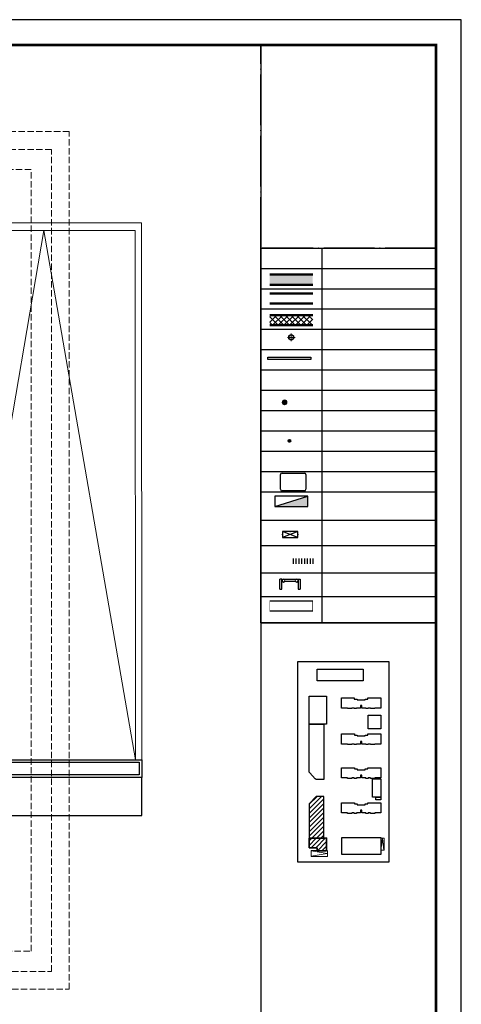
# Model space of a CAD drawing. Extents: x 447288 to 563800, y -194684 to 241749.
# Tile 81 of 91: x 546402 to 563800, y 66621 to 105424. Entities that reach past the tile are written whole.
import ezdxf

# ---------------------------------------------------------------- set-up
doc = ezdxf.new("R2010")
doc.units = 0
doc.header["$LTSCALE"] = 1000
for name, pattern in [('DOTE', [2.42, 2, -0.2, 0.02, -0.2]), ('PHANTOM2', [31.75, 15.875, -3.175, 3.175, -3.175, 3.175, -3.175]), ('zw-1f$0$DASH', [0.35, 0.25, -0.1])]:
    doc.linetypes.add(name, pattern=pattern)
doc.layers.get('0').update_dxf_attribs({"lineweight": 20})
for name, color, linetype in [('-建筑洞口', 2, 'Continuous'), ('A-ELEV-THIN', 7, 'Continuous'), ('A-EQPM-COND', 46, 'Continuous'), ('A-EQPM-LIGH', 242, 'Continuous'), ('A-HRAL', 3, 'Continuous'), ('A-OVER', 7, 'Continuous'), ('A-ROOF-WATER', 4, 'Continuous'), ('A-面积', 21, 'Continuous'), ('fill', 252, 'Continuous'), ('jz-g2#$0$PUB_TITLE', 4, 'Continuous'), ('jz-g2#$0$T台阶坡道', 15, 'Continuous'), ('J加粗轮廓', 11, 'Continuous'), ('L28-PM-机房层$0$A-detl-MEDM', 50, 'Continuous'), ('PIPE-地暖供', 4, 'Continuous'), ('PUB_DIM', 3, 'Continuous'), ('PUB_TITLE', 4, 'Continuous'), ('Y用地红线', 1, 'PHANTOM2'), ('Z住宅轮廓', 40, 'Continuous'), ('加粗轮廓', 11, 'Continuous')]:
    doc.layers.add(name, color=color, linetype=linetype)
for name, color, linetype, lineweight in [('A-LVTRY', 155, 'Continuous', 20), ('A-LVTRY-1', 155, 'Continuous', 20), ('C车库坡道', 3, 'Continuous', 20), ('jz-g2#$0$C车库坡道', 3, 'Continuous', 20), ('WALL', 9, 'Continuous', 50)]:
    doc.layers.add(name, color=color, linetype=linetype, lineweight=lineweight)
doc.layers.add('zw-1f$0$A-ASIS', color=115, linetype='zw-1f$0$DASH', lineweight=0, plot=False)
pattern_1 = [(45, (-24093.8, 3581.92), (-89.80256, 89.80256), [])]

# ---------------------------------------------------------------- blocks, each defined once
blk = doc.blocks.new('jz-g2#')
at = {"layer": 'jz-g2#$0$C车库坡道', "extrusion": (0.000127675, -0.006376, 0.99998), "elevation": -417}
for points in [[(543573, 83879), (543573, 76261), (551208, 76261), (551207, 97413), (543572, 97413)], [(543787, 97113), (543787, 97113), (550957, 97113), (550959, 76261), (543789, 76260), (543788, 96450)]]:
    blk.add_lwpolyline(points, dxfattribs=at)
at = {"layer": 'jz-g2#$0$C车库坡道', "extrusion": (-2.3376e-12, 3.17279e-08, 1), "elevation": 0}
blk.add_lwpolyline([(543789, 76262), (543787, 97113), (550957, 97114), (550959, 76262)], close=True, dxfattribs=at)
blk.add_lwpolyline([(543790, 76262), (547351, 97115), (550960, 76262)], dxfattribs=at)
at = {"layer": 'jz-g2#$0$PUB_TITLE'}
blk.add_line((555900, 104424), (555900, 47024), dxfattribs=at)
blk.add_lwpolyline([(458700, 46024), (563800, 46024), (563800, 105424), (458700, 105424)], close=True, dxfattribs=at)
blk.add_lwpolyline([(458700, 46024), (563800, 46024), (563800, 105424), (458700, 105424)], close=True, dxfattribs=at)
at = {"layer": 'jz-g2#$0$PUB_TITLE', "const_width": 100}
blk.add_lwpolyline([(461200, 47024), (562800, 47024), (562800, 104424), (461200, 104424)], close=True, dxfattribs=at)
at = {"layer": 'jz-g2#$0$T台阶坡道', "extrusion": (0.000127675, -0.006376, 0.99998), "elevation": -417}
for points in [[(551209, 76261), (551209, 75561), (543574, 75561), (543574, 76261)], [(551109, 76161), (551109, 75661), (543674, 75661), (543674, 76161)], [(551209, 75561), (543574, 75561), (543574, 74061), (551209, 74061)]]:
    blk.add_lwpolyline(points, close=True, dxfattribs=at)
blk = doc.blocks.new('L28-PM-机房层$0$A$C445F102F')
at = {"layer": 'L28-PM-机房层$0$A-detl-MEDM'}
for p, q in [((0, 270), (0, 70)), ((0, 270), (40, 270)), ((40, 270), (40, 70)), ((360, 70), (360, 270)), ((360, 270), (400, 270)), ((400, 70), (400, 270)), ((40, 70), (0, 70)), ((68, 70), (332, 70)), ((98, 110), (302, 110)), ((360, 70), (400, 70))]:
    blk.add_line(p, q, dxfattribs=at)
for centre in [(70, 100), (330, 100)]:
    blk.add_circle(centre, 30, dxfattribs=at)
blk = doc.blocks.new('消火栓')
for p, q in [((-325, 200), (-325, 0)), ((-325, 0), (325, 200)), ((325, 200), (-325, 200)), ((325, 0), (325, 200)), ((-325, 0), (325, 0))]:
    blk.add_line(p, q)
blk.add_solid([(325, 0), (325, 200), (-325, 0)])
blk = doc.blocks.new('HesiBlk_20211208151032059')
at = {"layer": 'A-LVTRY'}
for p, q in [((18, -44), (-44, 18)), ((18, -44), (-44, 18)), ((33, -33), (-33, 33)), ((33, -33), (-33, 33)), ((44, -16), (-16, 44)), ((44, -16), (-16, 44)), ((46, 6), (6, 46)), ((46, 6), (6, 46)), ((-4, -47), (-46, -5)), ((-4, -47), (-46, -5))]:
    blk.add_line(p, q, dxfattribs=at)
blk.add_circle((0, 0), 47, dxfattribs=at)
blk.add_circle((0, 0), 47, dxfattribs=at)
blk = doc.blocks.new('W-pipe-1')
at = {"layer": 'A-LVTRY-1', "color": 1, "linetype": 'DOTE', "ltscale": 0.01}
for points in [[(75, 0), (-75, 0)], [(0, 75), (0, -75)]]:
    blk.add_lwpolyline(points, dxfattribs=at)
at = {"layer": 'A-LVTRY-1'}
for radius in [55, 45]:
    blk.add_circle((0, 0), radius, dxfattribs=at)
blk = doc.blocks.new('*U258')
at = {"layer": '-建筑洞口', "const_width": 15}
blk.add_lwpolyline([(0, 400), (1690, 400), (1690, 0), (0, 0)], close=True, dxfattribs=at)
blk = doc.blocks.new('W-pipe-3')
at = {"layer": 'A-ROOF-WATER', "color": 1, "linetype": 'DOTE', "ltscale": 0.01}
for p, q in [((-30, 0), (30, 0)), ((0, -30), (0, 30))]:
    blk.add_line(p, q, dxfattribs=at)
at = {"layer": 'A-ROOF-WATER'}
blk.add_circle((0, 0), 25, dxfattribs=at)
blk = doc.blocks.new('GSKT2')
at = {"layer": 'A-EQPM-COND'}
for p, q in [((-220, 0), (220, 0)), ((-250, -320), (-250, -30)), ((250, -30), (250, -320)), ((220, -350), (-220, -350))]:
    blk.add_line(p, q, dxfattribs=at)
for centre, start, end in [((-220, -30), 90, 180), ((220, -30), 360, 90), ((-220, -320), 180, 270), ((220, -320), 270, 360)]:
    blk.add_arc(centre, 30, start, end, dxfattribs=at)
blk = doc.blocks.new('A$C7A65653E')
at = {"layer": 'PIPE-地暖供'}
for p, q in [((506, 100), (506, 0)), ((561, 100), (561, 0)), ((617, 100), (617, 0)), ((672, 100), (672, 0)), ((728, 100), (728, 0)), ((783, 100), (783, 0)), ((839, 100), (839, 0)), ((894, 100), (894, 0))]:
    blk.add_line(p, q, dxfattribs=at)
blk = doc.blocks.new('XFGXSDS')
at = {"layer": 'fill'}
blk.add_hatch(color=256, dxfattribs=at).paths.add_polyline_path([(-4855, 13122), (-6545, 13122), (-6545, 12722), (-4855, 12722)])
h = blk.add_hatch(dxfattribs=at)
h.set_pattern_fill('ANSI37', color=256, scale=100, style=0)
h.set_pattern_definition([(45, (-1462736.92, -166261.65), (-112.253202, 112.253202), []), (135, (-1462736.92, -166261.65), (-112.253202, -112.253202), [])])
h.paths.add_polyline_path([(-6544, 11524), (-4855, 11524), (-4855, 11124), (-6544, 11124)])
at = {"layer": '-建筑洞口'}
for p, q in [((-4855, 251), (-6545, 251)), ((-4855, -149), (-6545, -149))]:
    blk.add_line(p, q, dxfattribs=at)
blk.add_line((-4500, 14166), (-4500, -608))
blk.add_lwpolyline([(-6900, 14166), (0, 14166), (0, -608), (-6900, -608)], close=True)
for points in [[(-6900, 13366), (0, 13366)], [(-6900, 12566), (0, 12566)], [(-6900, 12566), (0, 12566)], [(-6900, 11766), (0, 11766)], [(-6900, 10966), (0, 10966)], [(-6900, 10166), (0, 10166)], [(-6900, 9366), (0, 9366)], [(-6900, 8566), (0, 8566)], [(-6900, 7766), (0, 7766)], [(-6900, 6966), (0, 6966)], [(-6900, 6166), (0, 6166)], [(-6900, 5366), (0, 5366)], [(-6900, 4566), (0, 4566)], [(-6900, 3447), (0, 3447)], [(-6900, 2447), (0, 2447)], [(-6900, 2447), (0, 2447)], [(-6900, 1371), (0, 1371)], [(-6900, 438), (0, 438)], [(-6900, -608), (0, -608)]]:
    blk.add_lwpolyline(points)
at = {"layer": 'A-EQPM-LIGH'}
for p, q in [((-5442, 2997), (-6042, 2997)), ((-6042, 2997), (-6042, 2757)), ((-6042, 2757), (-5442, 2757)), ((-5442, 2757), (-5442, 2997))]:
    blk.add_line(p, q, dxfattribs=at)
for points in [[(-5442, 2997), (-6042, 2757)], [(-5442, 2757), (-6042, 2997)]]:
    blk.add_lwpolyline(points, dxfattribs=at)
for p in [(-6042, 2877), (-5742, 2997), (-5442, 2877)]:
    blk.add_point(p, dxfattribs=at)
at = {"layer": 'A-HRAL'}
blk.add_lwpolyline([(-6623, 9873), (-4933, 9873), (-4933, 9773), (-6623, 9773)], close=True, dxfattribs=at)
at = {"layer": 'WALL'}
for p, q in [((-4855, 13122), (-6545, 13122)), ((-4855, 12722), (-6545, 12722)), ((-4855, 12379), (-6545, 12379)), ((-4855, 11979), (-6545, 11979)), ((-6544, 11524), (-4855, 11524)), ((-4855, 11124), (-6544, 11124))]:
    blk.add_line(p, q, dxfattribs=at)
at = {"layer": '-建筑洞口'}
blk.add_blockref('*U258', (-6545, -149), dxfattribs=at)
at = {"xscale": 2, "yscale": 2, "zscale": 2}
for name, p in [('W-pipe-1', (-5700, 10648)), ('HesiBlk_20211208151032059', (-5962, 8087)), ('消火栓', (-5700, 3985)), ('A$C7A65653E', (-6635, 1727))]:
    blk.add_blockref(name, p, dxfattribs=at)
at = {"extrusion": (0, 0, -1), "xscale": 2, "yscale": 2, "zscale": -2, "rotation": 180}
blk.add_blockref('L28-PM-机房层$0$A$C445F102F', (6146, 1263), dxfattribs=at)
at = {"layer": 'A-EQPM-COND', "xscale": 2, "yscale": 2, "zscale": 2}
blk.add_blockref('GSKT2', (-5623, 5301), dxfattribs=at)
at = {"layer": 'A-ROOF-WATER', "xscale": 2, "yscale": 2, "zscale": 2}
blk.add_blockref('W-pipe-3', (-5772, 6567), dxfattribs=at)
blk = doc.blocks.new('A$C6823614D')
at = {"layer": 'A-面积', "elevation": 0.4}
blk.add_lwpolyline([(-104.7, -45.4), (-81.6, -45.4), (-81.6, -82.3), (-85.5, -82.3), (-85.5, -82.1), (-104.7, -82.1)], close=True, dxfattribs=at)
blk.add_lwpolyline([(-104.7, -82.2), (-85.5, -82.2), (-85.5, -155.2), (-94.1, -155.2, -0.209053), (-96.5, -154.1), (-103.8, -146.2, -0.188811), (-104.7, -144)], format="xyb", close=True, dxfattribs=at)
at = {"layer": 'C车库坡道', "extrusion": (-0.00625, -3.72231e-06, 0.99998), "elevation": 0.4}
blk.add_lwpolyline([(-10.5, -247.8), (-6, -247.8), (-6, -232.1), (-10.5, -232.1)], close=True, dxfattribs=at)
at = {"layer": 'C车库坡道', "extrusion": (-0.00625, -3.72231e-06, 0.99998), "elevation": 0.1}
blk.add_lwpolyline([(-6.3, -247.8), (-8.2, -232.7), (-10.5, -247.8)], dxfattribs=at)
at = {"layer": 'C车库坡道', "extrusion": (-0.006376, -0.000129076, 0.99998), "elevation": 1.1}
blk.add_lwpolyline([(-94.1, -248.4), (-101.8, -248.4), (-101.8, -256), (-80.6, -256), (-80.6, -248.4)], dxfattribs=at)
at = {"layer": 'C车库坡道', "extrusion": (3.17279e-08, 9.3115e-12, 1), "elevation": 0.4}
blk.add_lwpolyline([(-101.8, -248.6), (-80.9, -252.2), (-101.8, -255.8)], dxfattribs=at)
at = {"layer": 'J加粗轮廓', "extrusion": (1.5805e-08, 2.00817e-07, 1), "elevation": 0.4}
blk.add_lwpolyline([(-62.1, -47.8), (-45.3, -47.8), (-45.3, -49.3), (-41.7, -49.3), (-41.7, -50.5), (-30.9, -50.5), (-30.9, -49.3), (-27.4, -49.3), (-27.4, -47.8), (-10.6, -47.8), (-10.6, -61.1), (-18.5, -61.1), (-18.5, -61.8), (-24.1, -61.8), (-24.1, -61.1), (-27.1, -61.1), (-27.1, -61.8), (-30.1, -61.8), (-30.1, -61.1), (-35.5, -61.1), (-35.5, -57.6), (-37.1, -57.6), (-37.1, -61.1), (-42.5, -61.1), (-42.5, -61.8), (-45.5, -61.8), (-45.5, -61.1), (-48.5, -61.1), (-48.5, -61.8), (-54.1, -61.8), (-54.1, -61.1), (-62, -61.1)], close=True, dxfattribs=at)
at = {"layer": 'J加粗轮廓', "elevation": 0.4}
for points in [[(-27, -70.3), (-10.6, -70.3), (-10.5, -88.6), (-27, -88.6)], [(-62, -95.1), (-45.2, -95.1), (-45.2, -96.6), (-41.7, -96.6), (-41.7, -97.8), (-30.8, -97.8), (-30.8, -96.6), (-27.3, -96.6), (-27.3, -95.1), (-10.5, -95.1), (-10.5, -108.4), (-18.4, -108.4), (-18.4, -109.1), (-24.1, -109.1), (-24.1, -108.4), (-27, -108.4), (-27, -109.1), (-30.1, -109.1), (-30.1, -108.4), (-35.5, -108.4), (-35.5, -104.9), (-37, -104.9), (-37, -108.4), (-42.4, -108.4), (-42.4, -109.1), (-45.5, -109.1), (-45.5, -108.4), (-48.4, -108.4), (-48.4, -109.1), (-54.1, -109.1), (-54.1, -108.4), (-62, -108.4)], [(-62, -185.6), (-45.2, -185.6), (-45.2, -187.1), (-41.6, -187.1), (-41.6, -188.3), (-30.8, -188.3), (-30.8, -187.1), (-27.3, -187.1), (-27.3, -185.6), (-10.5, -185.6), (-10.5, -198.9), (-18.4, -198.9), (-18.4, -199.6), (-24.1, -199.6), (-24.1, -198.9), (-27, -198.9), (-27, -199.6), (-30.1, -199.6), (-30.1, -198.9), (-35.5, -198.9), (-35.5, -195.5), (-37, -195.5), (-37, -198.9), (-42.4, -198.9), (-42.4, -199.6), (-45.5, -199.6), (-45.5, -198.9), (-48.4, -198.9), (-48.4, -199.6), (-54.1, -199.6), (-54.1, -198.9), (-62, -198.9)], [(-85.4, -231.8), (-81.6, -231.8), (-81.6, -248.6), (-94.1, -248.6), (-94.1, -244.7), (-104.6, -244.7), (-104.6, -232), (-85.4, -232)]]:
    blk.add_lwpolyline(points, close=True, dxfattribs=at)
at = {"layer": 'J加粗轮廓', "extrusion": (1.57936e-08, 2.00817e-07, 1)}
for points, elevation in [([(-62, -139.6), (-45.2, -139.6), (-45.2, -141.1), (-41.6, -141.1), (-41.6, -142.3), (-30.8, -142.3), (-30.8, -141.1), (-27.3, -141.1), (-27.3, -139.6), (-10.5, -139.6), (-10.5, -152.9), (-18.4, -152.9), (-18.4, -153.6), (-24.1, -153.6), (-24.1, -152.9), (-27, -152.9), (-27, -153.6), (-30.1, -153.6), (-30.1, -152.9), (-35.5, -152.9), (-35.5, -149.5), (-37, -149.5), (-37, -152.9), (-42.4, -152.9), (-42.4, -153.6), (-45.5, -153.6), (-45.5, -152.9), (-48.4, -152.9), (-48.4, -153.6), (-54.1, -153.6), (-54.1, -152.9), (-62, -152.9)], 0.4), ([(-10.5, -154.1), (-10.5, -178.2), (-17.1, -178.2), (-17.1, -178.3), (-17.1, -178.3), (-17.1, -178.3), (-21.5, -178.3), (-21.5, -154.1)], 11.9), ([(-10.6, -181.6), (-17.1, -181.6), (-17.1, -178.3), (-10.6, -178.3)], 0.4)]:
    blk.add_lwpolyline(points, close=True, dxfattribs=dict(at, elevation=elevation))
at = {"layer": 'J加粗轮廓', "elevation": 0.4}
blk.add_lwpolyline([(-85.5, -231.9), (-85.5, -231.8), (-85.5, -177.2), (-94.4, -177.2, 0.195106), (-96.4, -178.1), (-103.8, -186.2, 0.182817), (-104.7, -188.3), (-104.6, -231.9)], format="xyb", close=True, dxfattribs=at)
at = {"layer": 'Y用地红线'}
blk.add_lwpolyline([(-119.5, 0.2), (0, 0), (0, -263.7), (-119.5, -263.7)], close=True, dxfattribs=at)
at = {"layer": 'Z住宅轮廓'}
blk.add_lwpolyline([(-33.6, -10.1), (-33.6, -25.4), (-94.2, -25.3), (-94.2, -10.1)], close=True, dxfattribs=at)
at = {"layer": '加粗轮廓', "extrusion": (-5.89365e-11, 2.00813e-07, 1), "elevation": 0.4}
blk.add_lwpolyline([(-10.5, -253.6), (-61.5, -253.6), (-61.5, -231), (-10.5, -231)], close=True, dxfattribs=at)

msp = doc.modelspace()

# ---------------------------------------------------------------- block references
at = {"layer": 'PUB_DIM'}
msp.add_blockref('jz-g2#', (0, 0), dxfattribs=at)

# ---------------------------------------------------------------- next in the draw order: hatches: boundary and pattern name
h = msp.add_hatch()
h.set_pattern_fill('ANSI31', scale=80, style=0)
h.set_pattern_definition(pattern_1)
edge = h.paths.add_edge_path()
edge.add_line((558377.9, 74816.3), (558111, 74816.3))
edge.add_arc((558115.8, 74729.5), 86.9, 93.10998, 137.27023)
edge.add_line((558051.9, 74788.5), (557827.2, 74545.2))
edge.add_arc((557900, 74481), 97, 138.57163, 180.01259)
edge.add_line((557802.9, 74480.9), (557803.2, 73174.1))
edge.add_line((557803.2, 73174.1), (558378.3, 73174.3))
edge.add_line((558378.3, 73174.3), (558378.3, 73175.3))
edge.add_line((558378.3, 73175.3), (558377.9, 74816.3))
h = msp.add_hatch()
h.set_pattern_fill('ANSI31', scale=80, style=0)
h.set_pattern_definition(pattern_1)
h.paths.add_polyline_path([(558495.3, 73175.4), (558380.9, 73175.3), (558380.9, 73171.3), (557803.2, 73171.2), (557803.3, 72789.1), (558118.3, 72789.2), (558118.3, 72672.2), (558495.4, 72672.3)])

# ---------------------------------------------------------------- next in the draw order: linework, layer by layer
at = {"layer": 'A-ELEV-THIN', "color": 1, "linetype": 'DOTE'}
msp.add_lwpolyline([(555899.8, 104424.3), (562799.9, 104424.3), (562799.9, 96424.2), (555899.8, 96424.2)], close=True, dxfattribs=at)
at = {"layer": 'A-OVER'}
msp.add_lwpolyline([(558377.9, 74816.3), (558111, 74816.3, 0.1951061), (558051.9, 74788.5), (557827.2, 74545.2, 0.1828171), (557802.9, 74480.9), (557803.2, 73174.1), (558378.3, 73174.3), (558378.3, 73175.3)], format="xyb", close=True, dxfattribs=at)
msp.add_lwpolyline([(558495.3, 73175.4), (558380.9, 73175.3), (558380.9, 73171.3), (557803.2, 73171.2), (557803.3, 72789.1), (558118.3, 72789.2), (558118.3, 72672.2), (558495.4, 72672.3)], close=True, dxfattribs=at)
at = {"layer": 'PUB_TITLE'}
msp.add_lwpolyline([(458699.9, 46024.3), (563799.9, 46024.3), (563799.9, 105424.3), (458699.9, 105424.3)], close=True, dxfattribs=at)
at = {"layer": 'zw-1f$0$A-ASIS'}
for points in [[(548353.2, 101015.2), (466649.1, 101015.2), (466649.1, 67215.2), (548353.2, 67215.2)], [(547653.2, 100315.2), (467349.1, 100315.2), (467349.1, 67915.2), (547653.2, 67915.2)], [(546853.2, 99515.2), (468149.1, 99515.2), (468149.1, 68715.2), (546853.2, 68715.2)]]:
    msp.add_lwpolyline(points, close=True, dxfattribs=at)

# ---------------------------------------------------------------- next in the draw order: block references
at = {"xscale": 30, "yscale": 30, "zscale": 30}
msp.add_blockref('A$C6823614D', (560942.5, 80130.8), dxfattribs=at)
at = {"layer": 'A-OVER'}
msp.add_blockref('XFGXSDS', (562799.9, 82257.9), dxfattribs=at)

doc.saveas('drawing.dxf')
